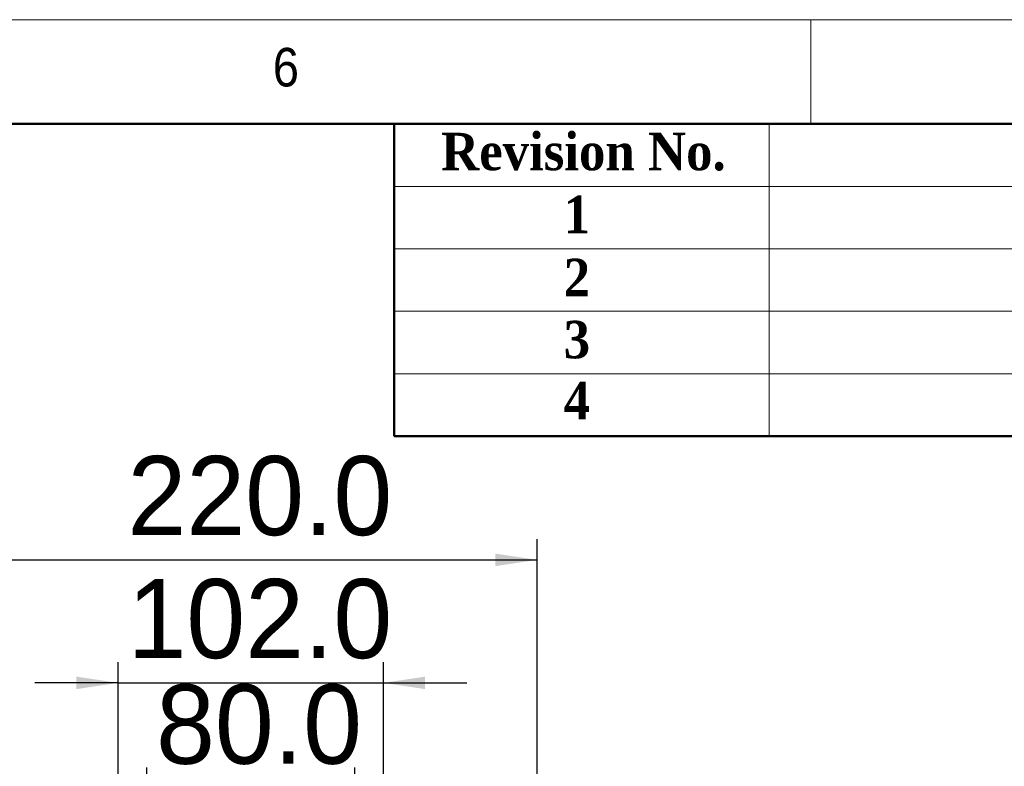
# Model space of a CAD drawing. Header units: millimetres. Extents: x 40 to 3320, y 40 to 2336.
# Tile 14 of 15: x 2176 to 2554, y 2049 to 2336. Entities that reach past the tile are written whole.
import ezdxf

# ---------------------------------------------------------------- set-up
doc = ezdxf.new("R2010")
doc.units = ezdxf.units.MM
doc.header["$LTSCALE"] = 8
doc.layers.add('DIMNS', color=7, linetype='Continuous')
doc.styles.add('SLDTEXTSTYLE0', font='Gothic.ttf', dxfattribs={"width": 0.913})
doc.styles.add('SLDTEXTSTYLE1', font='timesbd.ttf', dxfattribs={"width": 0.933})
doc.styles.add('SLDTEXTSTYLE7', font='txt')
doc.dimstyles.new('SLDDIMSTYLE0', dxfattribs={"dimtxt": 30.4, "dimasz": 16, "dimexe": 0, "dimexo": 0.0625, "dimgap": 7.6, "dimtad": 2, "dimdec": 1, "dimrnd": 1e-09, "dimzin": 4, "dimdsep": 46, "dimtxsty": 'SLDTEXTSTYLE7', "dimsah": 1, "dimcen": 0.09, "dimadec": 0, "dimazin": 1, "dimtfac": 1, "dimtdec": 1, "dimtmove": 0, "dimatfit": 0, "dimfxl": 0, "dimfrac": 2, "dimtolj": 1, "dimtzin": 12, "dimarcsym": 0})
doc.dimstyles.new('SLDDIMSTYLE1', dxfattribs={"dimtxt": 30.4, "dimasz": 16, "dimexe": 0, "dimexo": 0.0625, "dimgap": 7.6, "dimtad": 2, "dimdec": 1, "dimrnd": 1e-09, "dimzin": 4, "dimdsep": 46, "dimtxsty": 'SLDTEXTSTYLE7', "dimsah": 1, "dimcen": 0.09, "dimadec": 0, "dimazin": 1, "dimtfac": 1, "dimtdec": 1, "dimtofl": 0, "dimtmove": 0, "dimatfit": 3, "dimfxl": 0, "dimfrac": 2, "dimtolj": 1, "dimtzin": 12, "dimarcsym": 0})

# ---------------------------------------------------------------- blocks, each defined once
blk = doc.blocks.new('_D_1')
at = {"layer": 'DIMNS'}
for p, q in [((2224.87, 1954.88), (2224.87, 2048.75)), ((2304.87, 1954.88), (2304.87, 2048.75)), ((2224.87, 2040.75), (2192.87, 2040.75)), ((2224.87, 2040.75), (2304.87, 2040.75)), ((2304.87, 2040.75), (2336.87, 2040.75))]:
    blk.add_line(p, q, dxfattribs=at)
for points in [[(2224.87, 2040.75), (2208.87, 2043.15), (2208.87, 2038.35)], [(2304.87, 2040.75), (2320.87, 2038.35), (2320.87, 2043.15)]]:
    blk.add_solid(points, dxfattribs=at)
at = {"layer": 'DIMNS', "insert": (2228.48, 2080.64), "char_height": 30.4, "attachment_point": 1, "style": 'SLDTEXTSTYLE7'}
blk.add_mtext('80.0', dxfattribs=at)
blk = doc.blocks.new('_D_2')
at = {"layer": 'DIMNS'}
for p, q in [((2213.87, 1954.88), (2213.87, 2089.31)), ((2315.87, 1954.88), (2315.87, 2089.31)), ((2213.87, 2081.31), (2181.87, 2081.31)), ((2213.87, 2081.31), (2315.87, 2081.31)), ((2315.87, 2081.31), (2347.87, 2081.31))]:
    blk.add_line(p, q, dxfattribs=at)
for points in [[(2213.87, 2081.31), (2197.87, 2083.71), (2197.87, 2078.91)], [(2315.87, 2081.31), (2331.87, 2078.91), (2331.87, 2083.71)]]:
    blk.add_solid(points, dxfattribs=at)
at = {"layer": 'DIMNS', "insert": (2217.5, 2121.2), "char_height": 30.4, "attachment_point": 1, "style": 'SLDTEXTSTYLE7'}
blk.add_mtext('102.0', dxfattribs=at)
blk = doc.blocks.new('_D_3')
at = {"layer": 'DIMNS'}
for p, q in [((2154.87, 1954.88), (2154.87, 2136.55)), ((2374.87, 1954.88), (2374.87, 2136.55)), ((2154.87, 2128.55), (2374.87, 2128.55))]:
    blk.add_line(p, q, dxfattribs=at)
for points in [[(2154.87, 2128.55), (2170.87, 2126.15), (2170.87, 2130.95)], [(2374.87, 2128.55), (2358.87, 2130.95), (2358.87, 2126.15)]]:
    blk.add_solid(points, dxfattribs=at)
at = {"layer": 'DIMNS', "insert": (2217.5, 2168.44), "char_height": 30.4, "attachment_point": 1, "style": 'SLDTEXTSTYLE7'}
blk.add_mtext('220.0', dxfattribs=at)

msp = doc.modelspace()

# ---------------------------------------------------------------- linework, layer by layer
at = {"color": 7, "linetype": 'Continuous', "lineweight": 18}
for p, q in [((3320, 2336), (40, 2336)), ((2480, 2336), (2480, 2296)), ((80, 2296), (3280, 2296)), ((2464, 2296), (2464, 2176)), ((2320, 2272), (3280, 2272)), ((2320, 2248), (3280, 2248)), ((2320, 2224), (3280, 2224)), ((2320, 2200), (3280, 2200))]:
    msp.add_line(p, q, dxfattribs=at)
at = {"color": 7, "linetype": 'Continuous', "lineweight": 50}
for p, q in [((3280, 2296), (80, 2296)), ((2320, 2296), (2320, 2176)), ((3280, 2176), (2320, 2176))]:
    msp.add_line(p, q, dxfattribs=at)

# ---------------------------------------------------------------- texts
at = {"color": 7, "linetype": 'Continuous', "lineweight": 0, "attachment_point": 1}
for s, insert, char_height, style in [('6', (2273.3333333, 2325.1704848), 14.8166667, 'SLDTEXTSTYLE0'), ('Revision No.', (2337.9920233, 2292.5852783), 14.4, 'SLDTEXTSTYLE1'), ('1', (2385.098183, 2268.3996922), 14.4, 'SLDTEXTSTYLE1'), ('2', (2385.098183, 2244.2041255), 14.4, 'SLDTEXTSTYLE1'), ('3', (2385.098183, 2220.3615997), 14.4, 'SLDTEXTSTYLE1'), ('4', (2385.098183, 2196.9306144), 14.4, 'SLDTEXTSTYLE1')]:
    msp.add_mtext(s, dxfattribs=dict(at, insert=insert, char_height=char_height, style=style))

# ---------------------------------------------------------------- dimensions: what is measured, and where the dimension line sits
at = {"layer": 'DIMNS'}
for base, p1, p2, dimstyle, picture, middle in [((2374.8652269, 2128.549108), (2154.8652269, 1944.7151308), (2374.8652269, 1944.7151308), 'SLDDIMSTYLE1', '_D_3', (2265.931221, 2128.549108)), ((2315.8652269, 2081.3116695), (2213.8652269, 1944.7151308), (2315.8652269, 1944.7151308), 'SLDDIMSTYLE0', '_D_2', (2265.931221, 2081.3116695)), ((2304.8652269, 2040.751061), (2224.8652269, 1944.7151308), (2304.8652269, 1944.7151308), 'SLDDIMSTYLE0', '_D_1', (2265.931221, 2040.751061))]:
    dim = msp.add_linear_dim(base=base, p1=p1, p2=p2, dimstyle=dimstyle, dxfattribs=at)
    dim.commit()
    dim.dimension.update_dxf_attribs({"geometry": picture, "text_midpoint": middle, "dimtype": 160})

doc.saveas('drawing.dxf')
